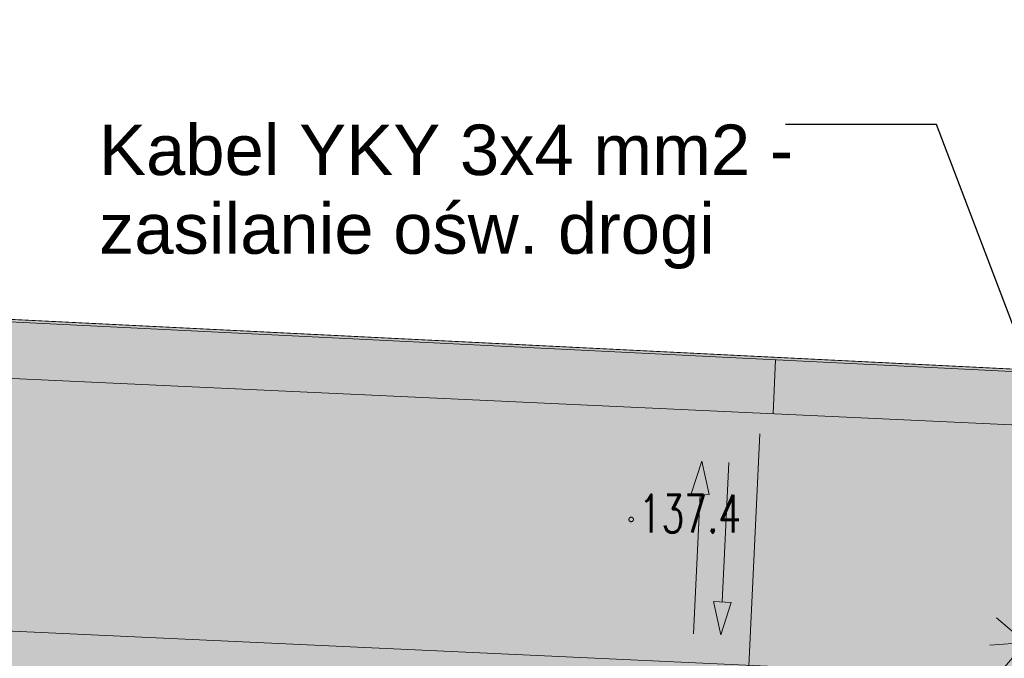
# Model space of a CAD drawing. Header units: centimetres. Extents: x -29333 to 403204, y -464147 to 16641.
# Tile 95 of 134: x 64445 to 66394, y -8318 to -7053. Entities that reach past the tile are written whole.
import ezdxf
from ezdxf.xclip import XClip

# ---------------------------------------------------------------- set-up
doc = ezdxf.new("R2010")
doc.units = ezdxf.units.CM
doc.header["$MEASUREMENT"] = 0
doc.header["$XCLIPFRAME"] = 0
doc.linetypes.add('Przerywana długa', pattern=[7800, 5000, -2800])
for name, color, linetype in [('2010 Mlawa_628_1_mdcp_plus_zakres obcięta_13_Dzialki', 7, 'Continuous'), ('2010 Mlawa_628_1_mdcp_plus_zakres obcięta_13_OTR_T_1', 7, 'Continuous'), ('810-G Ogólne', 7, 'Continuous'), ('FURTKI BRAMY', 7, 'Continuous'), ('MAPA MDCP', 7, 'Continuous'), ('PZT NOWE', 7, 'Continuous'), ('PZT NOWE PAB', 7, 'Continuous'), ('TEREN', 7, 'Continuous')]:
    doc.layers.add(name, color=color, linetype=linetype)
doc.styles.add('GENERATED_STYLE_1', font='arial.ttf')
doc.styles.add('GENERATED_STYLE_11', font='arial.ttf')
doc.styles.add('GENERATED_STYLE_2', font='Simplex.shx')
doc.dimstyles.new('GENERATED_STYLE__1', dxfattribs={"dimtxt": 100, "dimasz": 95, "dimexe": 0.18, "dimexo": 0.0625, "dimgap": 0.09, "dimtad": 1, "dimdec": 0, "dimzin": 0, "dimdsep": 46, "dimtxsty": 'GENERATED_STYLE_11', "dimblk": 'ARROWHEAD_6', "dimblk1": 'ARROWHEAD_6', "dimblk2": 'ARROWHEAD_6', "dimcen": 0.09, "dimse1": 1, "dimse2": 1, "dimclrd": 7, "dimclre": 7, "dimclrt": 7, "dimadec": 1, "dimazin": 0, "dimtfac": 1, "dimtdec": 4, "dimtmove": 0, "dimatfit": 3, "dimfxl": 1, "dimtolj": 1, "dimtzin": 0, "dimarcsym": 0})
doc.dimstyles.new('GENERATED_STYLE__6', dxfattribs={"dimtxt": 0.18, "dimasz": 145.92, "dimexe": 0.18, "dimexo": 0.0625, "dimgap": 0.09, "dimtad": 0, "dimtih": 1, "dimtoh": 1, "dimdec": 4, "dimzin": 0, "dimdsep": 46, "dimcen": 0.09, "dimadec": 0, "dimazin": 0, "dimtfac": 1, "dimtdec": 4, "dimtmove": 0, "dimatfit": 3, "dimldrblk": 'ARROWHEAD_5', "dimfxl": 1, "dimtolj": 1, "dimtzin": 0, "dimarcsym": 0})

# ---------------------------------------------------------------- blocks, each defined once
blk = doc.blocks.new('Rysunek_4_13', base_point=(-745725621.2, -588524063.1))
at = {"layer": '2010 Mlawa_628_1_mdcp_plus_zakres obcięta_13_Dzialki', "color": 7, "linetype": 'Continuous', "lineweight": 18}
blk.add_line((63157.8, -7583.1), (68651.8, -7856.1), dxfattribs=at)
at = {"layer": '2010 Mlawa_628_1_mdcp_plus_zakres obcięta_13_OTR_T_1', "color": 7, "linetype": 'Continuous', "lineweight": 18}
blk.add_circle((65655.1, -8042.5), 4.5, dxfattribs=at)
at = {"layer": '2010 Mlawa_628_1_mdcp_plus_zakres obcięta_13_OTR_T_1', "color": 7, "linetype": 'Continuous', "lineweight": 18, "insert": (65670.1, -8068.5), "char_height": 75, "attachment_point": 7, "style": 'GENERATED_STYLE_2'}
blk.add_mtext('\\A1;{\\W0.700000x;\\pql;\\FSimplex.shx;137.4}', dxfattribs=at)
blk = doc.blocks.new('*D88')
at = {"layer": 'PZT NOWE', "color": 7, "linetype": 'Continuous', "lineweight": 13, "transparency": 16777216}
for p, q in [((62505.8, -8484.5), (62514.5, -8297.2)), ((62562.4, -8343.2), (62457.9, -8438.5)), ((62435.2, -8387.4), (62510.2, -8390.8)), ((62510.2, -8390.8), (65902.6, -8548.1)), ((65898.3, -8641.7), (65907, -8454.4)), ((65850.4, -8595.7), (65954.9, -8500.5)), ((65902.6, -8548.1), (65977.5, -8551.6))]:
    blk.add_line(p, q, dxfattribs=at)
at = {"layer": 'PZT NOWE', "color": 7, "lineweight": 13, "transparency": 16777216, "insert": (64036.5, -8441.6), "char_height": 100, "attachment_point": 7, "rotation": 357.3457, "style": 'GENERATED_STYLE_11'}
blk.add_mtext('\\A1;{\\pql;\\fArial|b0|i0|c0|p38;3\xa0396}', dxfattribs=at)
blk = doc.blocks.new('ARROWHEAD_6')
at = {"color": 0, "linetype": 'Continuous', "lineweight": 0}
for p, q in [((-0.5, -0.5), (0.5, 0.5)), ((0, 0), (-1, 0))]:
    blk.add_line(p, q, dxfattribs=at)
blk = doc.blocks.new('*D89')
at = {"layer": 'PZT NOWE', "color": 7, "linetype": 'Continuous', "lineweight": 13, "transparency": 16777216}
for p, q in [((66496.3, -8214.6), (66374.7, -8357.3)), ((66435.5, -8286), (66378.4, -8237.3)), ((66506, -8280.4), (66365, -8291.6)), ((67328.9, -9047.7), (66435.5, -8286)), ((67389.7, -8976.4), (67268.1, -9119.1)), ((67258.4, -9053.3), (67399.4, -9042.1)), ((67385.9, -9096.4), (67328.9, -9047.7))]:
    blk.add_line(p, q, dxfattribs=at)
at = {"layer": 'PZT NOWE', "color": 7, "lineweight": 13, "transparency": 16777216, "insert": (66765.1, -8540.7), "char_height": 100, "attachment_point": 7, "rotation": 319.5472, "style": 'GENERATED_STYLE_11'}
blk.add_mtext('\\A1;{\\pql;\\fArial|b0|i0|c0|p38;1\xa0174}', dxfattribs=at)
blk = doc.blocks.new('ARROWHEAD_5')
at = {"linetype": 'Continuous', "lineweight": 0}
blk.add_hatch(color=0, dxfattribs=at).paths.add_polyline_path([(-1, 0.2679), (0, 0), (-1, -0.2679)])
at = {"color": 0, "linetype": 'Continuous', "lineweight": 0}
blk.add_line((0, 0), (-1, 0), dxfattribs=at)

msp = doc.modelspace()

# ---------------------------------------------------------------- hatches: boundary and pattern name
at = {"layer": '810-G Ogólne', "linetype": 'Continuous', "lineweight": 13, "true_color": 0x00bb5e}
h = msp.add_hatch(dxfattribs=at)
h.set_pattern_fill('SIATKA_60X60_0001', color=112, style=0, pattern_type=2)
h.set_pattern_definition([(0, (0, 0), (0, 60), []), (90, (0, 0), (-60, 0), [])])
h.paths.add_polyline_path([(67095.5, -8696.3), (61547.3, -15203.3), (59645, -13581.3), (59736.8, -13473.7), (59356.3, -13149.2), (60653.9, -11627.4), (61034.4, -11951.8), (61268.3, -11677.4), (62482.6, -12712.8, 0.417204), (63049.6, -12670.7), (63094.7, -12617.9, 0.417939), (63044, -12050.9), (62593.1, -11666.4), (63400.7, -10719.3), (63856.4, -11108, 0.415811), (64421.2, -11062.2), (64529, -10935.7), (64224.6, -10676.2), (65522.2, -9154.3), (65826.6, -9413.8), (66218.9, -8953.8), (66736.6, -8347.3, -0.225165), (67764.4, -7916.8), (68548.3, -7953.1), (68117.1, -8432.5), (67702.5, -8415.4, 0.219055)])
at = {"layer": 'FURTKI BRAMY', "linetype": 'Continuous', "lineweight": 13}
for points in [[(65794.6, -7927.3), (65774.1, -7991.7), (65809.1, -7993.4)], [(65832.3, -8271.2), (65852.9, -8206.8), (65817.9, -8205.1)]]:
    msp.add_hatch(color=5, dxfattribs=at).paths.add_polyline_path(points)
at = {"layer": 'PZT NOWE PAB', "linetype": 'Continuous', "lineweight": 13, "transparency": 33554559}
h = msp.add_hatch(color=1, dxfattribs=at)
h.paths.add_polyline_path([(57732.8, -13005.1), (62019.8, -15641.1), (68645.8, -7870.1), (68651.8, -7856.1), (63157.8, -7583.1)])
h.paths.add_polyline_path([(62018.8, -15634.6), (57740.9, -13004.1), (63159.8, -7588.2), (68644.4, -7860.7), (68641.6, -7867.4)], flags=0)
at = {"layer": 'TEREN', "linetype": 'Continuous', "lineweight": 0, "true_color": 0x002e17, "transparency": 33554559}
msp.add_hatch(color=108, dxfattribs=at).paths.add_polyline_path([(57732.8, -13005.1), (62019.8, -15641.1), (68163.5, -8435.8), (67741.3, -8416.3, 0.231794), (67095.5, -8696.3), (61547.3, -15203.3), (59645, -13581.3), (59736.8, -13473.7), (59356.3, -13149.2), (60653.9, -11627.4), (61034.4, -11951.8), (61138.6, -11829.6), (60949, -11668), (61046.4, -11553.9), (60817.4, -11358.7), (62815.8, -9015), (63123.9, -9277.7), (63221.2, -9163.5), (64245.4, -10036.8), (63552.8, -10849.1), (63868.3, -11118.1, 0.407322), (64424.1, -11058.7), (64529, -10935.7), (64224.6, -10676.2), (65718.6, -8924.1), (65884.8, -8931.8), (66014.5, -8779.5), (66218.9, -8953.8), (66715, -8371.9, -0.231794), (67764.4, -7916.8), (68574, -7954.3), (68645.8, -7870.1), (68651.8, -7856.1), (63157.8, -7583.1)])

# ---------------------------------------------------------------- linework, layer by layer
at = {"layer": 'FURTKI BRAMY', "color": 5, "linetype": 'Przerywana długa', "lineweight": 13}
for p, q in [((67715, -7915.5), (63100.7, -7701.5)), ((65848.2, -7929.8), (65835.4, -8205.9)), ((65791.6, -7992.6), (65778.7, -8268.7)), ((67702.5, -8415.4), (63077.5, -8201))]:
    msp.add_line(p, q, dxfattribs=at)
at = {"layer": 'FURTKI BRAMY', "color": 5, "linetype": 'Continuous', "lineweight": 13}
for p, q in [((65794.6, -7927.3), (65774.1, -7991.7)), ((65794.6, -7927.3), (65809.1, -7993.4)), ((65809.1, -7993.4), (65774.1, -7991.7)), ((65832.3, -8271.2), (65817.9, -8205.1)), ((65817.9, -8205.1), (65852.9, -8206.8)), ((65832.3, -8271.2), (65852.9, -8206.8))]:
    msp.add_line(p, q, dxfattribs=at)
at = {"layer": 'FURTKI BRAMY', "color": 5, "linetype": 'Przerywana długa', "lineweight": 13, "flags": 128}
for points in [[(65941, -7726.4), (65936.1, -7833)], [(65909.5, -7872.9), (65888.1, -8332.4)]]:
    msp.add_lwpolyline(points, dxfattribs=at)
at = {"layer": 'PZT NOWE PAB', "color": 1, "linetype": 'Continuous', "lineweight": 13, "flags": 128}
for points in [[(63157.8, -7583.1), (68651.8, -7856.1), (68645.8, -7870.1), (62019.8, -15641.1), (57732.8, -13005.1)], [(63157.8, -7583.1), (68651.8, -7856.1), (68645.8, -7870.1), (62019.8, -15641.1), (57732.8, -13005.1)], [(57732.8, -13005.1), (62019.8, -15641.1), (68645.8, -7870.1), (68651.8, -7856.1), (63157.8, -7583.1)], [(57740.9, -13004.1), (63159.8, -7588.2), (68644.4, -7860.7), (68641.6, -7867.4), (62018.8, -15634.6)], [(57740.9, -13004.1), (63159.8, -7588.2), (68644.4, -7860.7), (68641.6, -7867.4), (62018.8, -15634.6)], [(57740.9, -13004.1), (63159.8, -7588.2), (68644.4, -7860.7), (68641.6, -7867.4), (62018.8, -15634.6)], [(62018.8, -15634.6), (57740.9, -13004.1), (63159.8, -7588.2), (68644.4, -7860.7), (68641.6, -7867.4)]]:
    msp.add_lwpolyline(points, close=True, dxfattribs=at)
at = {"layer": 'PZT NOWE PAB', "color": 1, "linetype": 'Continuous', "lineweight": 13}
msp.add_circle((66785.2, -9305.3), 7500, dxfattribs=at)
at = {"layer": 'TEREN', "color": 7, "linetype": 'Continuous', "lineweight": 13, "flags": 128}
msp.add_lwpolyline([(68163.5, -8435.8), (62019.8, -15641.1), (57732.8, -13005.1), (63157.8, -7583.1), (68651.8, -7856.1)], dxfattribs=at)

# ---------------------------------------------------------------- block references
at = {"layer": 'MAPA MDCP', "color": 151, "linetype": 'Continuous', "lineweight": 13, "true_color": 0x80c2ff}
ref = msp.add_blockref('Rysunek_4_13', (-745725621.2, -588524063.1), dxfattribs=at)
XClip(ref).set_block_clipping_path([(51157.1316538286, -19056.0251476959), (81475.159538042, -19056.0251476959), (81475.1595380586, -2291.2859517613), (80094.3925547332, -2197.1288595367), (79656.9077541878, 2708.9656158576), (81475.1595380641, 3294.6233514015), (81475.1595380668, 5995.166576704), (79391.2894918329, 5995.1665766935), (79236.5670289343, 4736.0914165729), (78168.8180721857, 4617.3317406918), (77590.5687296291, 5995.1665766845), (53235.899278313, 5995.1665765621), (53338.1891512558, 5713.3646833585), (52818.3323959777, 5714.3082139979), (52685.4063431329, 5995.1665765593), (51157.1316537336, 5995.1665765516)])

# ---------------------------------------------------------------- texts
at = {"layer": 'PZT NOWE PAB', "color": 7, "linetype": 'Continuous', "lineweight": 13, "insert": (63374.5, -6472.7), "char_height": 100, "width": 2890.391, "attachment_point": 1, "line_spacing_factor": 1.087727, "style": 'GENERATED_STYLE_1'}
msp.add_mtext('\\A1;{\\pql;\\fArial|b0|i0|c238|p38;włączenie projektowanego wodociągu do istniejącej sieci wodociągowej \\P\\pql;\\fArial|b0|i0|c238|p38;- wg odrębnego opracowania branży sanitarnej}', dxfattribs=at)
at = {"layer": 'PZT NOWE PAB', "color": 7, "linetype": 'Continuous', "lineweight": 13, "insert": (64601.8, -7260.5), "char_height": 100, "attachment_point": 1, "line_spacing_factor": 0.935003, "style": 'GENERATED_STYLE_1'}
msp.add_mtext('\\A1;{\\pql;\\fArial|b0|i0|c238|p38;Kabel YKY 3x4 mm2 - \\P\\pql;\\fArial|b0|i0|c238|p38;zasilanie ośw. drogi}', dxfattribs=at)

# ---------------------------------------------------------------- dimensions: what is measured, and where the dimension line sits
at = {"layer": 'PZT NOWE', "color": 7, "linetype": 'Continuous', "lineweight": 13}
for base, p1, angle, picture, middle, turn in [((65902.6, -8548.1), (62492.4, -8774.5), 357.3457, '*D88', (64210.4, -8399.6), 357.3457), ((66435.5, -8286), (66778.2, -9693.5), 139.5472, '*D89', (66928.2, -8614.1), 319.5472)]:
    dim = msp.add_linear_dim(base=base, p1=p1, p2=(65884.8, -8931.8), angle=angle, dimstyle='GENERATED_STYLE__1', dxfattribs=at)
    dim.commit()
    dim.dimension.update_dxf_attribs({"geometry": picture, "text_midpoint": middle, "dimtype": 160, "text_rotation": turn})

# ---------------------------------------------------------------- leaders
at = {"layer": 'PZT NOWE PAB', "color": 7, "linetype": 'Continuous', "lineweight": 13, "annotation_type": 0, "has_hookline": 1, "hookline_direction": 1}
for points, text_width in [([(67924.6, -8480.3), (66879.4, -5495.4), (66647.2, -5495.4)], 2082.7), ([(67264.3, -8776.4), (66542.7, -6472.7), (66265, -6472.7)], 2534), ([(66661.2, -8316.4), (66259.3, -7260.5), (65960.4, -7260.5)], 1359.7), ([(64886.4, -9730.5), (61849.1, -7778.6), (61571.3, -7778.6)], 1738.3)]:
    msp.add_leader(points, dimstyle='GENERATED_STYLE__6', dxfattribs=dict(at, text_width=text_width))

doc.saveas('drawing.dxf')
